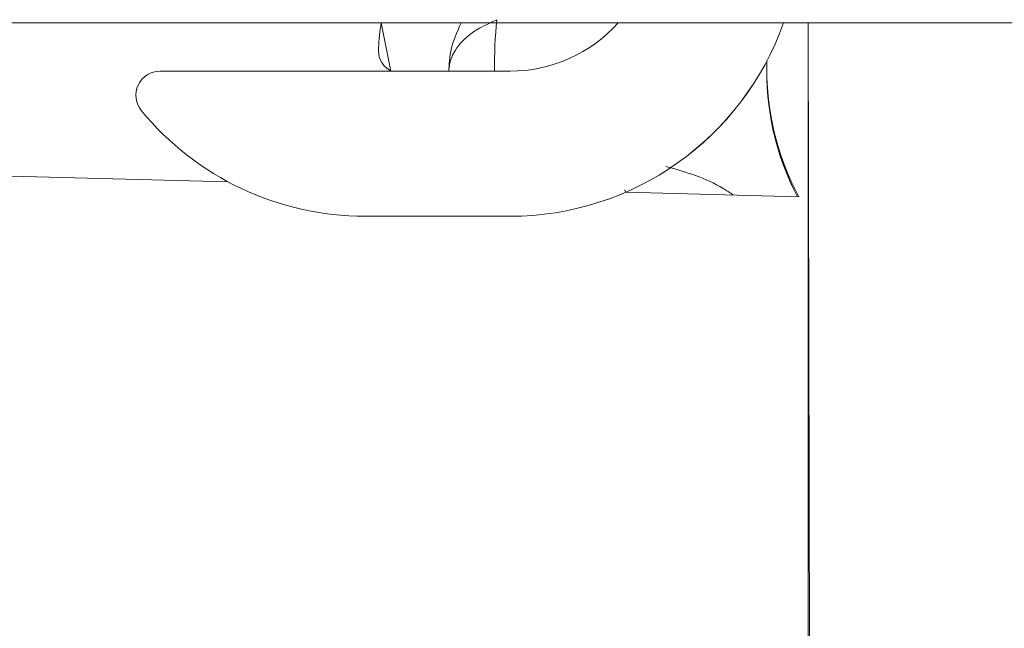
# Model space of a CAD drawing. Header units: millimetres. Extents: x 69081 to 158617, y -37521 to -9534.
# Tile 177 of 256: x 113680.92 to 113684.99, y -20052.92 to -20050.41. Entities that reach past the tile are written whole.
import ezdxf

# ---------------------------------------------------------------- set-up
doc = ezdxf.new("R2010")
doc.units = ezdxf.units.MM
doc.layers.add('ARCH_wyposażenie', color=8, linetype='Continuous', lineweight=9)
doc.layers.add('JS_DACH', color=3, linetype='Continuous')

# ---------------------------------------------------------------- blocks, each defined once
blk = doc.blocks.new('MASZYNA MYJĄCA')
at = {"layer": 'ARCH_wyposażenie'}
for p, q in [((12.8, -28.956), (12.8, -22.6902)), ((12.8, -24.0411), (15.7328, -24.0349)), ((12.8, -24.0411), (15.7294, -24.0411)), ((13.5193, -24.0801), (13.5006, -24.7964)), ((13, -24.2128), (12.9575, -24.212)), ((13.5006, -24.7964), (13.4905, -24.8011)), ((13, -25.2748), (13, -26.7233)), ((13.6, -25.8748), (13.6, -25.2746)), ((12.8, -25.8085), (13, -25.7682)), ((13.4575, -26.4419), (13.391, -28.985))]:
    blk.add_line(p, q, dxfattribs=at)
for centre, radius, start, end in [((12.9911, -23.0925), 1.12, 268.2782, 298.1407), ((13, -23.0878), 1.125, 267.8331, 297.4847), ((13, -23.0878), 1.125, 270.0001, 297.4847), ((12.4, -25.2746), 1.2, 0, 70.5288), ((12.4, -25.2748), 1.2, 0, 70.5288), ((12.4, -25.2748), 0.6, 0.0008, 48.1887), ((13, -23.0878), 2.252, 264.5763, 270), ((12.4, -25.8748), 1.2, 309.5211, 360), ((13.1, -26.7233), 0.1, 179.999, 309.5216)]:
    blk.add_arc(centre, radius, start, end, dxfattribs=at)
for points, knots in [([(13.3939, -24.6296), (13.4175, -24.5476), (13.4457, -24.4496), (13.5029, -24.3652), (13.5122, -24.3515)], [0, 0, 0, 0, 0.837458, 1, 1, 1, 1]), ([(12.7871, -25.3297), (12.8095, -25.3763), (12.823, -25.406), (12.8599, -25.458), (12.8976, -25.4944), (12.9504, -25.5217), (12.9803, -25.5278), (12.9997, -25.5278), (13, -25.5278)], [0, 0, 0, 0, 0.1964368, 0.2764725, 0.6105236, 0.7444401, 0.9964921, 1, 1, 1, 1]), ([(13, -25.5278), (12.9996, -25.5278), (12.998, -25.5278), (12.9939, -25.5278), (12.9838, -25.5276), (12.958, -25.5263), (12.8934, -25.5191), (12.8387, -25.4945), (12.8, -25.477)], [0, 0, 0, 0, 0.006434, 0.023345, 0.059526, 0.152283, 0.399485, 1, 1, 1, 1]), ([(13, -25.7682), (12.9681, -25.8173), (12.9012, -25.822), (12.8348, -25.8132), (12.8, -25.8085)], [0, 0, 0, 0, 0.476476, 1, 1, 1, 1])]:
    blk.add_open_spline(points, degree=3, knots=knots, dxfattribs=at)

msp = doc.modelspace()

# ---------------------------------------------------------------- block references
at = {"layer": 'JS_DACH', "rotation": 270.0000000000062}
msp.add_blockref('MASZYNA MYJĄCA', (113708.2234, -20037.6197), dxfattribs=at)

doc.saveas('drawing.dxf')
